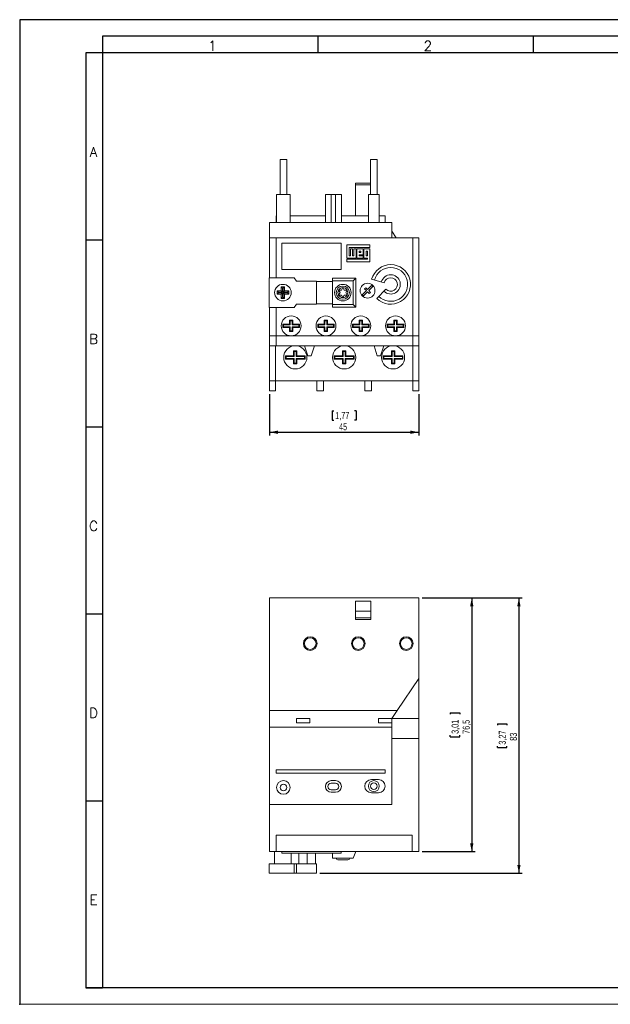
# Model space of a CAD drawing. Header units: millimetres. Extents: x 0 to 420, y 0 to 297.
# Tile 1 of 2: x 0 to 178, y 0 to 297. Entities that reach past the tile are written whole.
import ezdxf

# ---------------------------------------------------------------- set-up
doc = ezdxf.new("R2010")
doc.units = ezdxf.units.MM
doc.header["$PDSIZE"] = -1
for name, color, linetype in [('COTAS', 7, 'Continuous'), ('FORMATO', 7, 'Continuous'), ('VISTA_1', 7, 'Continuous'), ('VISTA_3', 7, 'Continuous')]:
    doc.layers.add(name, color=color, linetype=linetype)
doc.styles.add('SLDTEXTSTYLE0', font='ROMANS')
doc.styles.add('SLDTEXTSTYLE3', font='TXT', dxfattribs={"width": 0.75})
doc.dimstyles.new('SLDDIMSTYLE0', dxfattribs={"dimtxt": 2.116667, "dimasz": 2.5, "dimexe": 0, "dimexo": 0.0625, "dimgap": 0.529167, "dimtad": 1, "dimtoh": 1, "dimdec": 1, "dimrnd": 1e-09, "dimzin": 12, "dimdsep": 46, "dimtxsty": 'SLDTEXTSTYLE3', "dimsah": 1, "dimcen": 0.09, "dimadec": 0, "dimazin": 0, "dimtfac": 1, "dimtdec": 1, "dimtofl": 0, "dimtmove": 0, "dimatfit": 3, "dimfxl": 1, "dimtolj": 1, "dimtzin": 12, "dimarcsym": 0})

# ---------------------------------------------------------------- blocks, each defined once
blk = doc.blocks.new('*D1')
at = {"layer": 'COTAS', "color": 7}
for p, q in [((75.44, 184.05), (75.44, 171.56)), ((120.44, 184.05), (120.44, 171.56)), ((94.35, 179.02), (94.35, 176.17)), ((94.35, 179.02), (94.78, 179.02)), ((101.53, 179.02), (101.1, 179.02)), ((101.53, 179.02), (101.53, 176.17)), ((94.35, 176.17), (94.78, 176.17)), ((101.53, 176.17), (101.1, 176.17)), ((75.44, 172.56), (120.44, 172.56))]:
    blk.add_line(p, q, dxfattribs=at)
for points in [[(75.44, 172.56), (77.94, 172.06), (77.94, 173.06)], [(120.44, 172.56), (117.94, 173.06), (117.94, 172.06)]]:
    blk.add_solid(points, dxfattribs=at)
at = {"layer": 'COTAS', "color": 7, "char_height": 2.117, "attachment_point": 1, "style": 'SLDTEXTSTYLE3'}
for s, insert in [('1,77', (95.21, 178.65)), ('45', (96.38, 175.28))]:
    blk.add_mtext(s, dxfattribs=dict(at, insert=insert))
blk = doc.blocks.new('*D4')
at = {"layer": 'COTAS', "color": 7}
for p, q in [((121.44, 122.56), (137.44, 122.56)), ((136.44, 122.56), (136.44, 46.06)), ((129.97, 87.9), (132.83, 87.9)), ((129.97, 87.9), (129.97, 87.47)), ((132.83, 87.9), (132.83, 87.47)), ((129.97, 80.72), (129.97, 81.15)), ((129.97, 80.72), (132.83, 80.72)), ((132.83, 80.72), (132.83, 81.15)), ((121.44, 46.06), (137.44, 46.06))]:
    blk.add_line(p, q, dxfattribs=at)
for points in [[(136.44, 122.56), (135.94, 120.06), (136.94, 120.06)], [(136.44, 46.06), (136.94, 48.56), (135.94, 48.56)]]:
    blk.add_solid(points, dxfattribs=at)
at = {"layer": 'COTAS', "color": 7, "char_height": 2.117, "attachment_point": 1, "rotation": 90, "style": 'SLDTEXTSTYLE3'}
for s, insert in [('3,01', (130.35, 81.57)), ('76,5', (133.71, 81.57))]:
    blk.add_mtext(s, dxfattribs=dict(at, insert=insert))
blk = doc.blocks.new('*D5')
at = {"layer": 'COTAS', "color": 7}
for p, q in [((121.44, 122.56), (151.68, 122.56)), ((150.68, 122.56), (150.68, 39.56)), ((144.22, 84.65), (147.07, 84.65)), ((144.22, 84.65), (144.22, 84.22)), ((147.07, 84.65), (147.07, 84.22)), ((144.22, 77.47), (144.22, 77.9)), ((144.22, 77.47), (147.07, 77.47)), ((147.07, 77.47), (147.07, 77.9)), ((90.59, 39.56), (151.68, 39.56))]:
    blk.add_line(p, q, dxfattribs=at)
for points in [[(150.68, 122.56), (150.18, 120.06), (151.18, 120.06)], [(150.68, 39.56), (151.18, 42.06), (150.18, 42.06)]]:
    blk.add_solid(points, dxfattribs=at)
at = {"layer": 'COTAS', "color": 7, "char_height": 2.117, "attachment_point": 1, "rotation": 90, "style": 'SLDTEXTSTYLE3'}
for s, insert in [('3,27', (144.6, 78.32)), ('83', (147.96, 79.49))]:
    blk.add_mtext(s, dxfattribs=dict(at, insert=insert))

msp = doc.modelspace()

# ---------------------------------------------------------------- linework, layer by layer
at = {"layer": 'FORMATO'}
for p, q in [((420, 297), (0, 297)), ((0, 297), (0, 0)), ((415, 292), (25, 292)), ((25, 292), (25, 287)), ((90, 292), (90, 287)), ((155, 292), (155, 287)), ((20, 287), (20, 5)), ((25, 287), (20, 287)), ((25, 287), (25, 5)), ((415, 287), (25, 287)), ((20, 230.6), (25, 230.6)), ((20, 174.2), (25, 174.2)), ((20, 117.8), (25, 117.8)), ((20, 61.4), (25, 61.4)), ((415, 5), (19.92, 5)), ((20, 5), (25, 5))]:
    msp.add_line(p, q, dxfattribs=at)
at = {"layer": 'FORMATO', "lineweight": 0}
msp.add_line((0, 0), (420, 0), dxfattribs=at)
at = {"layer": 'FORMATO', "color": 7}
msp.add_point((0, 0), dxfattribs=at)
at = {"layer": 'VISTA_1', "linetype": 'Continuous', "lineweight": 15}
for p, q in [((78.59, 254.8), (78.59, 244.3)), ((78.59, 254.8), (79.59, 254.8)), ((79.59, 254.8), (80.59, 254.8)), ((80.59, 244.3), (80.59, 254.8)), ((105.89, 254.8), (105.89, 244.3)), ((105.89, 254.8), (106.89, 254.8)), ((106.89, 254.8), (107.89, 254.8)), ((107.89, 244.3), (107.89, 254.8)), ((101.34, 247.7), (105.89, 247.7)), ((101.34, 247.7), (101.34, 247.2)), ((101.34, 247.2), (105.89, 247.2)), ((101.34, 247.2), (101.34, 237.8)), ((77.54, 244.3), (77.54, 235.8)), ((77.54, 244.3), (79.59, 244.3)), ((79.59, 244.3), (81.64, 244.3)), ((81.64, 235.8), (81.64, 244.3)), ((92.29, 244.3), (92.29, 235.8)), ((92.29, 244.3), (94.04, 244.3)), ((94.04, 244.3), (94.04, 235.8)), ((94.04, 244.3), (95.34, 244.3)), ((95.34, 244.3), (95.34, 235.8)), ((95.34, 244.3), (97.09, 244.3)), ((97.09, 235.8), (97.09, 244.3)), ((105.24, 244.3), (105.24, 235.8)), ((105.24, 244.3), (106.89, 244.3)), ((106.89, 244.3), (108.54, 244.3)), ((108.54, 235.8), (108.54, 244.3)), ((77.44, 237.8), (77.44, 235.8)), ((77.44, 237.8), (77.54, 237.8)), ((81.64, 237.8), (92.29, 237.8)), ((97.09, 237.8), (105.24, 237.8)), ((108.54, 237.8), (110.29, 237.8)), ((110.29, 237.8), (110.29, 235.8)), ((112.29, 235.8), (75.44, 235.8)), ((75.44, 235.8), (75.44, 231.15)), ((112.29, 231.15), (112.29, 235.8)), ((112.29, 233.2), (113.67, 231.15)), ((77.44, 231.15), (75.44, 231.15)), ((75.44, 231.15), (75.44, 219.17)), ((118.44, 231.15), (77.44, 231.15)), ((77.44, 231.15), (77.44, 219.17)), ((97.04, 229.55), (79.14, 229.55)), ((79.14, 229.55), (79.14, 221.65)), ((97.04, 221.65), (97.04, 229.55)), ((105.66, 229.05), (98.69, 229.05)), ((98.69, 229.05), (98.69, 225.03)), ((105.66, 228.29), (105.66, 229.05)), ((118.69, 231.15), (118.44, 231.15)), ((118.69, 231.15), (118.69, 201.65)), ((120.44, 231.15), (118.69, 231.15)), ((120.44, 231.15), (120.44, 201.65)), ((99.42, 225.75), (99.42, 228.29)), ((99.42, 228.29), (105.66, 228.29)), ((99.8, 225.75), (99.42, 225.75)), ((100.47, 227.89), (99.8, 227.89)), ((99.8, 227.89), (99.8, 225.75)), ((100.47, 225.75), (100.47, 227.89)), ((100.83, 225.75), (100.47, 225.75)), ((101.53, 227.89), (100.83, 227.89)), ((100.83, 227.89), (100.83, 225.75)), ((101.53, 225.03), (101.53, 227.89)), ((103.62, 227.89), (101.8, 227.89)), ((101.8, 227.89), (101.8, 225.03)), ((102.51, 227.2), (102.51, 226.78)), ((102.93, 227.2), (102.51, 227.2)), ((102.51, 226.78), (102.93, 226.78)), ((102.51, 225.75), (102.51, 226.11)), ((102.51, 226.11), (103.62, 226.11)), ((103.62, 225.75), (102.51, 225.75)), ((102.93, 226.78), (102.93, 227.2)), ((103.62, 226.11), (103.62, 227.89)), ((103.62, 225.03), (103.62, 225.75)), ((103.88, 227.89), (103.88, 225.03)), ((105.66, 227.89), (103.88, 227.89)), ((104.99, 227.2), (104.59, 227.2)), ((104.59, 227.2), (104.59, 225.75)), ((104.59, 225.75), (104.99, 225.75)), ((104.99, 225.75), (104.99, 227.2)), ((105.66, 223.96), (105.66, 227.89)), ((98.69, 225.03), (101.53, 225.03)), ((98.69, 224.72), (98.69, 223.96)), ((104.99, 224.72), (98.69, 224.72)), ((98.69, 223.96), (105.66, 223.96)), ((101.8, 225.03), (103.62, 225.03)), ((103.88, 225.03), (104.99, 225.03)), ((104.99, 225.03), (104.99, 224.72)), ((79.14, 221.65), (97.04, 221.65)), ((82.84, 219.17), (75.34, 219.17)), ((75.34, 219.17), (75.34, 210.17)), ((83.59, 218.12), (82.84, 219.17)), ((89.59, 218.12), (83.59, 218.12)), ((89.59, 211.22), (89.59, 218.12)), ((94.44, 218.05), (89.59, 218.05)), ((101.44, 219.07), (94.44, 219.07)), ((94.44, 218.27), (94.44, 219.07)), ((94.44, 218.27), (94.44, 211.07)), ((100.64, 218.27), (94.44, 218.27)), ((100.64, 218.27), (101.44, 219.07)), ((100.64, 211.07), (100.64, 218.27)), ((101.44, 210.27), (101.44, 219.07)), ((106.23, 216.86), (104.99, 215.63)), ((106.23, 218.69), (110.03, 217.67)), ((106.58, 216.51), (106.23, 216.86)), ((77.69, 215.17), (77.69, 214.17)), ((77.69, 215.17), (78.09, 214.77)), ((78.94, 215.17), (77.69, 215.17)), ((77.69, 214.17), (78.09, 214.57)), ((77.69, 214.17), (78.94, 214.17)), ((78.09, 214.77), (78.09, 214.57)), ((79.34, 214.77), (78.09, 214.77)), ((78.09, 214.57), (79.34, 214.57)), ((78.94, 216.42), (78.94, 215.17)), ((79.34, 216.02), (78.94, 216.42)), ((79.94, 216.42), (78.94, 216.42)), ((79.34, 214.77), (78.94, 215.17)), ((78.94, 214.17), (79.34, 214.57)), ((78.94, 214.17), (78.94, 212.92)), ((79.34, 216.02), (79.34, 214.77)), ((79.54, 216.02), (79.34, 216.02)), ((79.34, 214.57), (79.34, 213.32)), ((79.54, 216.02), (79.94, 216.42)), ((79.54, 214.77), (79.54, 216.02)), ((79.54, 214.77), (79.94, 215.17)), ((80.79, 214.77), (79.54, 214.77)), ((79.54, 213.32), (79.54, 214.57)), ((79.94, 214.17), (79.54, 214.57)), ((79.54, 214.57), (80.79, 214.57)), ((79.94, 215.17), (79.94, 216.42)), ((81.19, 215.17), (79.94, 215.17)), ((79.94, 212.92), (79.94, 214.17)), ((79.94, 214.17), (81.19, 214.17)), ((80.79, 214.77), (81.19, 215.17)), ((80.79, 214.57), (80.79, 214.77)), ((80.79, 214.57), (81.19, 214.17)), ((81.19, 214.17), (81.19, 215.17)), ((96.24, 215.42), (96.68, 214.67)), ((97.11, 215.42), (96.24, 215.42)), ((96.68, 214.67), (96.24, 213.92)), ((96.24, 213.92), (97.11, 213.92)), ((97.54, 216.17), (97.11, 215.42)), ((97.11, 213.92), (97.54, 213.17)), ((97.97, 215.42), (97.54, 216.17)), ((97.54, 213.17), (97.97, 213.92)), ((98.84, 215.42), (97.97, 215.42)), ((97.97, 213.92), (98.84, 213.92)), ((98.41, 214.67), (98.84, 215.42)), ((98.84, 213.92), (98.41, 214.67)), ((104.64, 215.27), (103.4, 214.04)), ((103.4, 214.04), (103.75, 213.68)), ((103.75, 213.68), (104.99, 214.92)), ((104.46, 216.16), (104.11, 215.8)), ((104.11, 215.8), (104.64, 215.27)), ((104.99, 215.63), (104.46, 216.16)), ((104.99, 214.92), (105.52, 214.39)), ((105.35, 215.27), (106.58, 216.51)), ((105.88, 214.74), (105.35, 215.27)), ((105.52, 214.39), (105.88, 214.74)), ((110.55, 215.71), (107.77, 212.93)), ((78.94, 212.92), (79.34, 213.32)), ((78.94, 212.92), (79.94, 212.92)), ((79.34, 213.32), (79.54, 213.32)), ((79.94, 212.92), (79.54, 213.32)), ((82.84, 210.17), (83.59, 211.22)), ((83.59, 211.22), (89.59, 211.22)), ((89.59, 211.3), (94.44, 211.3)), ((94.44, 211.07), (100.64, 211.07)), ((94.44, 210.27), (94.44, 211.07)), ((100.64, 211.07), (101.44, 210.27)), ((75.34, 210.17), (82.84, 210.17)), ((75.44, 210.17), (75.44, 201.65)), ((77.44, 210.17), (77.44, 201.65)), ((94.44, 210.27), (101.44, 210.27)), ((79.44, 205.15), (79.64, 204.95)), ((81.44, 205.15), (79.44, 205.15)), ((79.44, 205.15), (79.44, 204.15)), ((81.64, 204.95), (79.64, 204.95)), ((79.64, 204.95), (79.64, 204.35)), ((81.44, 206.4), (81.44, 205.15)), ((81.64, 206.2), (81.44, 206.4)), ((82.44, 206.4), (81.44, 206.4)), ((81.64, 204.95), (81.44, 205.15)), ((81.64, 206.2), (81.64, 204.95)), ((82.24, 206.2), (81.64, 206.2)), ((82.24, 206.2), (82.44, 206.4)), ((82.24, 204.95), (82.24, 206.2)), ((82.24, 204.95), (82.44, 205.15)), ((84.24, 204.95), (82.24, 204.95)), ((82.44, 205.15), (82.44, 206.4)), ((84.44, 205.15), (82.44, 205.15)), ((84.24, 204.95), (84.44, 205.15)), ((84.24, 204.35), (84.24, 204.95)), ((84.44, 204.15), (84.44, 205.15)), ((89.94, 205.15), (90.14, 204.95)), ((91.94, 205.15), (89.94, 205.15)), ((89.94, 205.15), (89.94, 204.15)), ((92.14, 204.95), (90.14, 204.95)), ((90.14, 204.95), (90.14, 204.35)), ((91.94, 206.4), (91.94, 205.15)), ((92.14, 206.2), (91.94, 206.4)), ((92.94, 206.4), (91.94, 206.4)), ((92.14, 204.95), (91.94, 205.15)), ((92.14, 206.2), (92.14, 204.95)), ((92.74, 206.2), (92.14, 206.2)), ((92.74, 206.2), (92.94, 206.4)), ((92.74, 204.95), (92.74, 206.2)), ((92.74, 204.95), (92.94, 205.15)), ((94.74, 204.95), (92.74, 204.95)), ((92.94, 205.15), (92.94, 206.4)), ((94.94, 205.15), (92.94, 205.15)), ((94.74, 204.95), (94.94, 205.15)), ((94.74, 204.35), (94.74, 204.95)), ((94.94, 204.15), (94.94, 205.15)), ((100.44, 205.15), (100.64, 204.95)), ((102.44, 205.15), (100.44, 205.15)), ((100.44, 205.15), (100.44, 204.15)), ((102.64, 204.95), (100.64, 204.95)), ((100.64, 204.95), (100.64, 204.35)), ((103.44, 206.4), (102.44, 206.4)), ((102.44, 206.4), (102.44, 205.15)), ((102.64, 206.2), (102.44, 206.4)), ((102.64, 204.95), (102.44, 205.15)), ((103.24, 206.2), (102.64, 206.2)), ((102.64, 206.2), (102.64, 204.95)), ((103.24, 206.2), (103.44, 206.4)), ((103.24, 204.95), (103.24, 206.2)), ((103.24, 204.95), (103.44, 205.15)), ((105.24, 204.95), (103.24, 204.95)), ((103.44, 205.15), (103.44, 206.4)), ((105.44, 205.15), (103.44, 205.15)), ((105.24, 204.95), (105.44, 205.15)), ((105.24, 204.35), (105.24, 204.95)), ((105.44, 204.15), (105.44, 205.15)), ((110.94, 205.15), (111.14, 204.95)), ((112.94, 205.15), (110.94, 205.15)), ((110.94, 205.15), (110.94, 204.15)), ((113.14, 204.95), (111.14, 204.95)), ((111.14, 204.95), (111.14, 204.35)), ((113.14, 206.2), (112.94, 206.4)), ((113.94, 206.4), (112.94, 206.4)), ((112.94, 206.4), (112.94, 205.15)), ((113.14, 204.95), (112.94, 205.15)), ((113.74, 206.2), (113.14, 206.2)), ((113.14, 206.2), (113.14, 204.95)), ((113.74, 206.2), (113.94, 206.4)), ((113.74, 204.95), (113.74, 206.2)), ((113.74, 204.95), (113.94, 205.15)), ((115.74, 204.95), (113.74, 204.95)), ((113.94, 205.15), (113.94, 206.4)), ((115.94, 205.15), (113.94, 205.15)), ((115.74, 204.95), (115.94, 205.15)), ((115.74, 204.35), (115.74, 204.95)), ((115.94, 204.15), (115.94, 205.15)), ((79.44, 204.15), (79.64, 204.35)), ((79.44, 204.15), (81.44, 204.15)), ((79.64, 204.35), (81.64, 204.35)), ((81.44, 204.15), (81.64, 204.35)), ((81.44, 204.15), (81.44, 202.9)), ((81.44, 202.9), (81.64, 203.1)), ((81.44, 202.9), (82.44, 202.9)), ((81.64, 204.35), (81.64, 203.1)), ((81.64, 203.1), (82.24, 203.1)), ((82.24, 204.35), (84.24, 204.35)), ((82.44, 204.15), (82.24, 204.35)), ((82.24, 203.1), (82.24, 204.35)), ((82.44, 202.9), (82.24, 203.1)), ((82.44, 204.15), (84.44, 204.15)), ((82.44, 202.9), (82.44, 204.15)), ((84.24, 204.35), (84.44, 204.15)), ((89.94, 204.15), (90.14, 204.35)), ((89.94, 204.15), (91.94, 204.15)), ((90.14, 204.35), (92.14, 204.35)), ((91.94, 204.15), (92.14, 204.35)), ((91.94, 204.15), (91.94, 202.9)), ((91.94, 202.9), (92.14, 203.1)), ((91.94, 202.9), (92.94, 202.9)), ((92.14, 204.35), (92.14, 203.1)), ((92.14, 203.1), (92.74, 203.1)), ((92.74, 204.35), (94.74, 204.35)), ((92.94, 204.15), (92.74, 204.35)), ((92.74, 203.1), (92.74, 204.35)), ((92.94, 202.9), (92.74, 203.1)), ((92.94, 204.15), (94.94, 204.15)), ((92.94, 202.9), (92.94, 204.15)), ((94.74, 204.35), (94.94, 204.15)), ((100.44, 204.15), (100.64, 204.35)), ((100.44, 204.15), (102.44, 204.15)), ((100.64, 204.35), (102.64, 204.35)), ((102.44, 204.15), (102.64, 204.35)), ((102.44, 204.15), (102.44, 202.9)), ((102.44, 202.9), (102.64, 203.1)), ((102.44, 202.9), (103.44, 202.9)), ((102.64, 204.35), (102.64, 203.1)), ((102.64, 203.1), (103.24, 203.1)), ((103.24, 204.35), (105.24, 204.35)), ((103.44, 204.15), (103.24, 204.35)), ((103.24, 203.1), (103.24, 204.35)), ((103.44, 202.9), (103.24, 203.1)), ((103.44, 204.15), (105.44, 204.15)), ((103.44, 202.9), (103.44, 204.15)), ((105.24, 204.35), (105.44, 204.15)), ((110.94, 204.15), (111.14, 204.35)), ((110.94, 204.15), (112.94, 204.15)), ((111.14, 204.35), (113.14, 204.35)), ((112.94, 204.15), (113.14, 204.35)), ((112.94, 204.15), (112.94, 202.9)), ((112.94, 202.9), (113.14, 203.1)), ((112.94, 202.9), (113.94, 202.9)), ((113.14, 204.35), (113.14, 203.1)), ((113.14, 203.1), (113.74, 203.1)), ((113.74, 203.1), (113.74, 204.35)), ((113.94, 204.15), (113.74, 204.35)), ((113.74, 204.35), (115.74, 204.35)), ((113.94, 202.9), (113.74, 203.1)), ((113.94, 202.9), (113.94, 204.15)), ((113.94, 204.15), (115.94, 204.15)), ((115.74, 204.35), (115.94, 204.15)), ((77.44, 201.65), (75.44, 201.65)), ((75.44, 201.65), (75.44, 198.65)), ((81.94, 201.65), (77.44, 201.65)), ((77.44, 201.65), (77.44, 198.65)), ((92.44, 201.65), (81.94, 201.65)), ((102.94, 201.65), (92.44, 201.65)), ((113.44, 201.65), (102.94, 201.65)), ((118.69, 201.65), (113.44, 201.65)), ((118.69, 201.65), (118.69, 198.65)), ((120.44, 201.65), (118.69, 201.65)), ((120.44, 201.65), (120.44, 198.65)), ((77.44, 198.65), (75.44, 198.65)), ((75.44, 198.65), (75.44, 188.05)), ((77.19, 188.05), (77.19, 198.65)), ((85.94, 198.65), (77.44, 198.65)), ((82.69, 197.15), (82.89, 196.95)), ((83.69, 197.15), (82.69, 197.15)), ((82.69, 197.15), (82.69, 195.65)), ((83.49, 196.95), (82.89, 196.95)), ((82.89, 196.95), (82.89, 195.45)), ((83.49, 196.95), (83.69, 197.15)), ((83.49, 195.45), (83.49, 196.95)), ((83.69, 195.65), (83.69, 197.15)), ((88.94, 198.65), (85.94, 198.65)), ((85.94, 198.65), (86.94, 195.65)), ((87.94, 195.65), (88.94, 198.65)), ((106.94, 198.65), (88.94, 198.65)), ((98.44, 197.15), (97.44, 197.15)), ((97.44, 197.15), (97.44, 195.65)), ((97.44, 197.15), (97.64, 196.95)), ((98.24, 196.95), (97.64, 196.95)), ((97.64, 196.95), (97.64, 195.45)), ((98.24, 196.95), (98.44, 197.15)), ((98.24, 195.45), (98.24, 196.95)), ((98.44, 195.65), (98.44, 197.15)), ((109.94, 198.65), (106.94, 198.65)), ((106.94, 198.65), (107.94, 195.65)), ((108.94, 195.65), (109.94, 198.65)), ((118.69, 198.65), (109.94, 198.65)), ((112.19, 197.15), (112.39, 196.95)), ((113.19, 197.15), (112.19, 197.15)), ((112.19, 197.15), (112.19, 195.65)), ((112.99, 196.95), (112.39, 196.95)), ((112.39, 196.95), (112.39, 195.45)), ((112.99, 196.95), (113.19, 197.15)), ((112.99, 195.45), (112.99, 196.95)), ((113.19, 195.65), (113.19, 197.15)), ((120.44, 198.65), (118.69, 198.65)), ((118.69, 188.05), (118.69, 198.65)), ((120.44, 198.65), (120.44, 188.05)), ((82.69, 195.65), (80.19, 195.65)), ((80.19, 195.65), (80.39, 195.45)), ((80.19, 195.65), (80.19, 194.65)), ((80.19, 194.65), (80.39, 194.85)), ((80.19, 194.65), (82.69, 194.65)), ((82.89, 195.45), (80.39, 195.45)), ((80.39, 195.45), (80.39, 194.85)), ((80.39, 194.85), (82.89, 194.85)), ((82.69, 195.65), (82.89, 195.45)), ((82.69, 194.65), (82.89, 194.85)), ((82.69, 194.65), (82.69, 193.15)), ((82.69, 193.15), (82.89, 193.35)), ((82.69, 193.15), (83.69, 193.15)), ((82.89, 194.85), (82.89, 193.35)), ((82.89, 193.35), (83.49, 193.35)), ((83.49, 195.45), (83.69, 195.65)), ((85.99, 195.45), (83.49, 195.45)), ((83.49, 194.85), (85.99, 194.85)), ((83.49, 194.85), (83.69, 194.65)), ((83.49, 193.35), (83.49, 194.85)), ((83.49, 193.35), (83.69, 193.15)), ((86.19, 195.65), (83.69, 195.65)), ((83.69, 194.65), (86.19, 194.65)), ((83.69, 193.15), (83.69, 194.65)), ((85.99, 195.45), (86.19, 195.65)), ((85.99, 194.85), (85.99, 195.45)), ((85.99, 194.85), (86.19, 194.65)), ((86.19, 194.65), (86.19, 195.65)), ((87.94, 195.65), (86.94, 195.65)), ((97.44, 195.65), (94.94, 195.65)), ((94.94, 195.65), (94.94, 194.65)), ((94.94, 195.65), (95.14, 195.45)), ((94.94, 194.65), (95.14, 194.85)), ((94.94, 194.65), (97.44, 194.65)), ((95.14, 195.45), (95.14, 194.85)), ((97.64, 195.45), (95.14, 195.45)), ((95.14, 194.85), (97.64, 194.85)), ((97.44, 195.65), (97.64, 195.45)), ((97.44, 194.65), (97.64, 194.85)), ((97.44, 194.65), (97.44, 193.15)), ((97.44, 193.15), (97.64, 193.35)), ((97.44, 193.15), (98.44, 193.15)), ((97.64, 194.85), (97.64, 193.35)), ((97.64, 193.35), (98.24, 193.35)), ((98.24, 195.45), (98.44, 195.65)), ((100.74, 195.45), (98.24, 195.45)), ((98.24, 194.85), (100.74, 194.85)), ((98.24, 194.85), (98.44, 194.65)), ((98.24, 193.35), (98.24, 194.85)), ((98.24, 193.35), (98.44, 193.15)), ((100.94, 195.65), (98.44, 195.65)), ((98.44, 193.15), (98.44, 194.65)), ((98.44, 194.65), (100.94, 194.65)), ((100.74, 195.45), (100.94, 195.65)), ((100.74, 194.85), (100.74, 195.45)), ((100.74, 194.85), (100.94, 194.65)), ((100.94, 194.65), (100.94, 195.65)), ((108.94, 195.65), (107.94, 195.65)), ((112.19, 195.65), (109.69, 195.65)), ((109.69, 195.65), (109.89, 195.45)), ((109.69, 195.65), (109.69, 194.65)), ((109.69, 194.65), (109.89, 194.85)), ((109.69, 194.65), (112.19, 194.65)), ((112.39, 195.45), (109.89, 195.45)), ((109.89, 195.45), (109.89, 194.85)), ((109.89, 194.85), (112.39, 194.85)), ((112.19, 195.65), (112.39, 195.45)), ((112.19, 194.65), (112.39, 194.85)), ((112.19, 194.65), (112.19, 193.15)), ((112.19, 193.15), (112.39, 193.35)), ((112.19, 193.15), (113.19, 193.15)), ((112.39, 194.85), (112.39, 193.35)), ((112.39, 193.35), (112.99, 193.35)), ((112.99, 195.45), (113.19, 195.65)), ((115.49, 195.45), (112.99, 195.45)), ((112.99, 193.35), (112.99, 194.85)), ((112.99, 194.85), (113.19, 194.65)), ((112.99, 194.85), (115.49, 194.85)), ((112.99, 193.35), (113.19, 193.15)), ((115.69, 195.65), (113.19, 195.65)), ((113.19, 193.15), (113.19, 194.65)), ((113.19, 194.65), (115.69, 194.65)), ((115.49, 195.45), (115.69, 195.65)), ((115.49, 194.85), (115.49, 195.45)), ((115.49, 194.85), (115.69, 194.65)), ((115.69, 194.65), (115.69, 195.65)), ((77.19, 188.05), (75.44, 188.05)), ((75.44, 188.05), (75.44, 185.05)), ((89.69, 188.05), (77.19, 188.05)), ((77.19, 185.05), (77.19, 188.05)), ((91.69, 188.05), (89.69, 188.05)), ((89.69, 188.05), (89.69, 185.05)), ((104.19, 188.05), (91.69, 188.05)), ((91.69, 185.05), (91.69, 188.05)), ((106.19, 188.05), (104.19, 188.05)), ((104.19, 188.05), (104.19, 185.05)), ((118.69, 188.05), (106.19, 188.05)), ((106.19, 185.05), (106.19, 188.05)), ((120.44, 188.05), (118.69, 188.05)), ((118.69, 188.05), (118.69, 185.05)), ((120.44, 188.05), (120.44, 185.05)), ((77.19, 185.05), (75.44, 185.05)), ((91.69, 185.05), (89.69, 185.05)), ((106.19, 185.05), (104.19, 185.05)), ((120.44, 185.05), (118.69, 185.05))]:
    msp.add_line(p, q, dxfattribs=at)
for centre, radius in [((79.44, 214.67), 2.5), ((97.54, 214.67), 2.5), ((104.99, 215.27), 2.25), ((97.54, 214.67), 2), ((81.94, 204.65), 3), ((92.44, 204.65), 3), ((102.94, 204.65), 3), ((113.44, 204.65), 3), ((83.19, 195.15), 3.5), ((97.94, 195.15), 3.5), ((112.69, 195.15), 3.5)]:
    msp.add_circle(centre, radius, dxfattribs=at)
for centre, radius, start, end in [((111.99, 217.15), 5.97, 225, 165), ((111.99, 217.15), 5.1, 225, 165), ((111.99, 217.15), 2.9, 225, 165), ((111.99, 217.15), 2.03, 225, 165), ((97.54, 214.67), 1.5, 150, 210), ((97.54, 214.67), 1.5, 90, 150), ((97.54, 214.67), 1.5, 210, 270), ((97.54, 214.67), 1.5, 30, 90), ((97.54, 214.67), 1.5, 270, 330), ((97.54, 214.67), 1.5, 330, 30)]:
    msp.add_arc(centre, radius, start, end, dxfattribs=at)
at = {"layer": 'VISTA_3', "linetype": 'Continuous', "lineweight": 15}
for p, q in [((120.44, 122.56), (75.44, 122.56)), ((75.44, 122.56), (75.44, 88.61)), ((120.44, 122.56), (120.44, 98.31)), ((101.34, 121.56), (105.94, 121.56)), ((101.34, 121.56), (101.34, 118.56)), ((105.94, 121.56), (105.94, 118.56)), ((101.34, 118.56), (105.94, 118.56)), ((101.34, 118.56), (101.34, 116.56)), ((101.34, 116.56), (105.94, 116.56)), ((101.34, 116.56), (101.34, 116.06)), ((101.34, 116.06), (105.94, 116.06)), ((105.94, 118.56), (105.94, 116.56)), ((105.94, 116.56), (105.94, 116.06)), ((113.91, 88.61), (120.44, 98.31)), ((120.44, 86.21), (120.44, 98.31)), ((113.91, 88.61), (75.44, 88.61)), ((75.44, 88.61), (75.44, 83.61)), ((83.59, 84.91), (83.59, 86.21)), ((83.59, 86.21), (87.59, 86.21)), ((87.59, 86.21), (87.59, 84.91)), ((108.29, 84.91), (108.29, 86.21)), ((108.29, 86.21), (112.29, 86.21)), ((112.29, 86.21), (113.91, 88.61)), ((112.29, 86.21), (112.29, 84.91)), ((112.29, 86.21), (120.44, 86.21)), ((120.44, 86.21), (120.44, 80.16)), ((112.29, 83.61), (75.44, 83.61)), ((75.44, 83.61), (75.44, 60.31)), ((87.59, 84.91), (83.59, 84.91)), ((112.29, 84.91), (108.29, 84.91)), ((112.29, 83.61), (112.29, 84.91)), ((112.29, 83.61), (112.29, 60.31)), ((112.29, 80.16), (120.44, 80.16)), ((120.44, 80.16), (120.44, 46.06)), ((110.29, 70.71), (77.44, 70.71)), ((77.44, 70.71), (77.44, 69.71)), ((77.44, 69.71), (110.29, 69.71)), ((110.29, 69.71), (110.29, 70.71)), ((95.34, 67.46), (94.04, 67.46)), ((95.34, 66.71), (94.04, 66.71)), ((108.29, 67.81), (106.14, 67.81)), ((94.04, 64.71), (95.34, 64.71)), ((94.04, 63.96), (95.34, 63.96)), ((106.14, 63.81), (108.29, 63.81)), ((112.29, 60.31), (75.44, 60.31)), ((75.44, 60.31), (75.44, 46.06)), ((118.44, 51.06), (77.44, 51.06)), ((77.44, 51.06), (77.44, 46.06)), ((118.44, 46.06), (118.44, 51.06)), ((77.44, 46.06), (75.44, 46.06)), ((76.94, 46.06), (76.94, 42.37)), ((118.44, 46.06), (77.44, 46.06)), ((79.14, 45.56), (79.14, 46.06)), ((97.04, 45.56), (79.14, 45.56)), ((81.94, 42.37), (81.94, 45.56)), ((84.24, 42.37), (84.24, 45.56)), ((86.74, 42.37), (86.74, 45.56)), ((89.24, 42.37), (89.24, 45.56)), ((94.44, 44.06), (94.44, 45.56)), ((97.04, 45.56), (97.04, 46.06)), ((100.64, 44.06), (101.44, 46.06)), ((118.69, 46.06), (118.44, 46.06)), ((120.44, 46.06), (118.69, 46.06)), ((75.34, 39.56), (75.34, 42.37)), ((82.84, 42.37), (75.34, 42.37)), ((82.84, 39.56), (82.84, 42.37)), ((83.59, 42.37), (82.84, 42.37)), ((83.59, 39.56), (83.59, 42.37)), ((89.59, 42.37), (83.59, 42.37)), ((89.59, 39.56), (89.59, 42.37)), ((100.64, 44.06), (94.44, 44.06)), ((96.24, 43.56), (96.04, 43.56)), ((97.54, 43.56), (96.24, 43.56)), ((98.84, 43.56), (97.54, 43.56)), ((99.04, 43.56), (98.84, 43.56)), ((82.84, 39.56), (75.34, 39.56)), ((83.59, 39.56), (82.84, 39.56)), ((89.59, 39.56), (83.59, 39.56))]:
    msp.add_line(p, q, dxfattribs=at)
for centre, radius in [((87.69, 108.81), 2.05), ((87.69, 108.81), 1.75), ((102.19, 108.81), 2.05), ((102.19, 108.81), 1.75), ((116.69, 108.81), 2.05), ((116.69, 108.81), 1.75), ((79.59, 65.41), 2.05), ((79.59, 65.41), 1), ((106.89, 65.81), 1.65), ((106.89, 65.81), 1)]:
    msp.add_circle(centre, radius, dxfattribs=at)
for centre, radius, start, end in [((94.04, 65.71), 1.75, 90, 270), ((94.04, 65.71), 1, 90, 270), ((95.34, 65.71), 1.75, 270, 90), ((95.34, 65.71), 1, 270, 90), ((106.14, 65.81), 2, 90, 270), ((108.29, 65.81), 2, 270, 90), ((96.04, 44.06), 0.5, 180, 270), ((99.04, 44.06), 0.5, 270, 0)]:
    msp.add_arc(centre, radius, start, end, dxfattribs=at)

# ---------------------------------------------------------------- texts
at = {"layer": 'FORMATO', "char_height": 3, "attachment_point": 1, "style": 'SLDTEXTSTYLE0'}
for s, insert in [('1', (56.9, 290.6)), ('2', (121.9, 290.6)), ('A', (21.15, 258.59)), ('B', (20.93, 202.19)), ('C', (20.93, 145.79)), ('D', (20.93, 89.39)), ('E', (21.08, 32.99))]:
    msp.add_mtext(s, dxfattribs=dict(at, insert=insert))

# ---------------------------------------------------------------- dimensions: what is measured, and where the dimension line sits
at = {"layer": 'COTAS', "color": 7}
dim = msp.add_linear_dim(base=(120.44, 172.56), p1=(75.44, 185.05), p2=(120.44, 185.05), dimstyle='SLDDIMSTYLE0', dxfattribs=at)
dim.commit()
dim.dimension.update_dxf_attribs({"geometry": '*D1', "text_midpoint": (97.94, 172.56), "dimtype": 160})
for base, p2, picture, middle in [((150.68, 39.56), (89.59, 39.56), '*D5', (150.68, 81.06)), ((136.44, 46.06), (120.44, 46.06), '*D4', (136.44, 84.31))]:
    dim = msp.add_linear_dim(base=base, p1=(120.44, 122.56), p2=p2, angle=90, dimstyle='SLDDIMSTYLE0', dxfattribs=at)
    dim.commit()
    dim.dimension.update_dxf_attribs({"geometry": picture, "text_midpoint": middle, "dimtype": 160})

doc.saveas('drawing.dxf')
